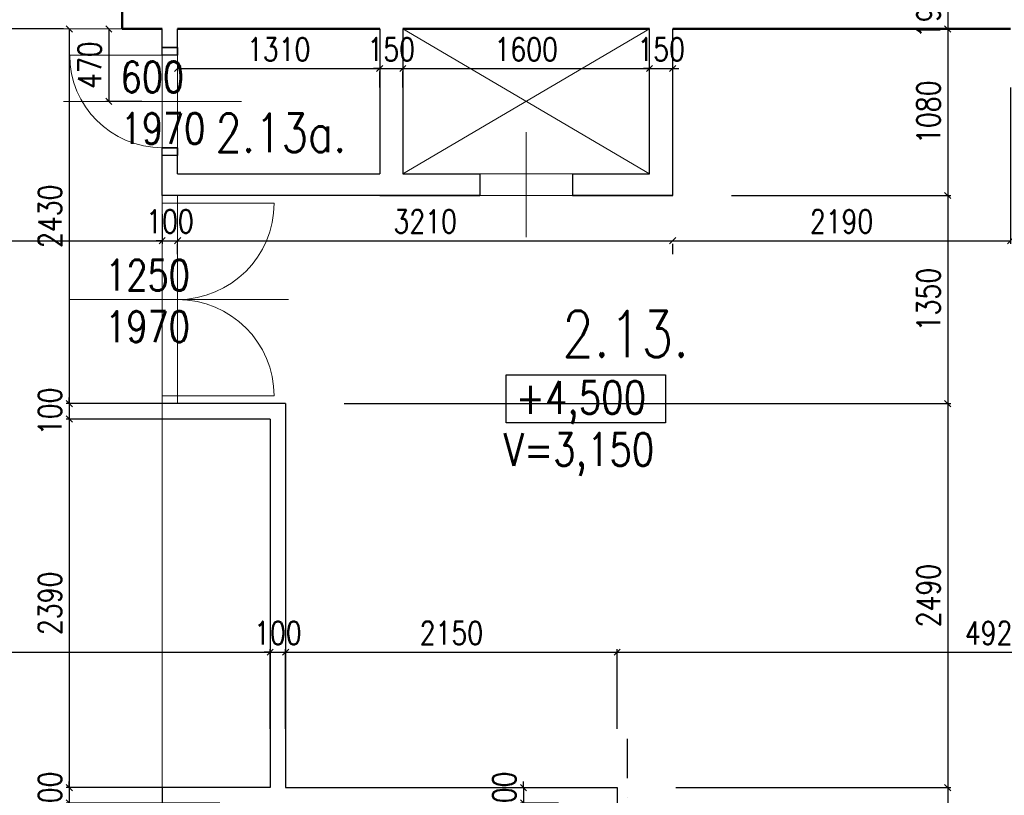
# Model space of a CAD drawing. Header units: millimetres. Extents: x -238874 to 551972, y -298952 to 658415.
# Tile 250 of 256: x 18314 to 24698, y 199651 to 204681. Entities that reach past the tile are written whole.
import ezdxf

# ---------------------------------------------------------------- set-up
doc = ezdxf.new("R2010")
doc.units = ezdxf.units.MM
doc.header["$LTSCALE"] = 20
doc.linetypes.add('ČERCHOVANÁ', pattern=[25.4, 12.7, -6.35, 0, -6.35])
for name, color, linetype in [('CZ', 255, 'Continuous'), ('KOTY', 8, 'Continuous'), ('OSYSTAVBA', 101, 'ČERCHOVANÁ'), ('ZDP', 50, 'Continuous')]:
    doc.layers.add(name, color=color, linetype=linetype)
doc.layers.add('NOSNÉ', color=8, linetype='Continuous', lineweight=50)
doc.layers.add('PRUCHODY', color=7, linetype='Continuous', lineweight=18)
doc.styles.add('SIMPLEX', font='SIMPLEX.shx', dxfattribs={"width": 0.8, "bigfont": 'CAD13.shx'})
doc.styles.get("Standard").update_dxf_attribs({"font": 'simplex.shx', "width": 0.8})
doc.dimstyles.new('CKA', dxfattribs={"dimtxt": 200, "dimasz": 40, "dimexe": 20, "dimexo": 0.2, "dimgap": 50, "dimtad": 1, "dimdec": 0, "dimrnd": 1, "dimzin": 0, "dimdsep": 46, "dimtxsty": 'Standard', "dimblk1": 'OBLIQUE', "dimblk2": 'OBLIQUE', "dimsah": 1, "dimcen": 0.09, "dimclrd": 253, "dimclre": 253, "dimclrt": 253, "dimadec": 0, "dimazin": 0, "dimtfac": 1, "dimtdec": 0, "dimtix": 1, "dimtmove": 2, "dimatfit": 3, "dimfxl": 1, "dimtolj": 1, "dimtzin": 0, "dimarcsym": 0})

# ---------------------------------------------------------------- blocks, each defined once
blk = doc.blocks.new('_OBLIQUE')
at = {"color": 0, "linetype": 'ByBlock'}
blk.add_line((-0.5, -0.5), (0.5, 0.5), dxfattribs=at)
blk = doc.blocks.new('*D1526')
at = {"layer": 'DEFPOINTS', "color": 0, "transparency": 16777216}
for p in [(27108, 200578.8), (27108, 200160.9), (22188, 199700.9)]:
    blk.add_point(p, dxfattribs=at)
at = {"layer": 'KOTY', "lineweight": -2, "transparency": 16777216}
for p, q in [((22188, 200578.8), (27108, 200578.8)), ((27108, 200541.6), (27108, 200598.8))]:
    blk.add_line(p, q, dxfattribs=at)
at = {"layer": 'KOTY', "lineweight": -2, "transparency": 16777216, "xscale": 40, "yscale": 40, "zscale": 40, "rotation": 180}
blk.add_blockref('_OBLIQUE', (22188, 200578.8), dxfattribs=at)
at = {"layer": 'KOTY', "lineweight": -2, "transparency": 16777216, "xscale": 40, "yscale": 40, "zscale": 40}
blk.add_blockref('_OBLIQUE', (27108, 200578.8), dxfattribs=at)
at = {"layer": 'KOTY', "transparency": 16777216, "insert": (24648, 200703.8), "char_height": 150, "attachment_point": 5, "style": 'SIMPLEX'}
blk.add_mtext('\\A1;4920', dxfattribs=at)
blk = doc.blocks.new('*D1533')
at = {"layer": 'DEFPOINTS', "color": 0, "transparency": 16777216}
for p in [(20038, 202190.9), (22188, 199700.9), (24331.6, 199700.9)]:
    blk.add_point(p, dxfattribs=at)
at = {"layer": 'KOTY', "lineweight": -2, "transparency": 16777216}
for p, q in [((24331.6, 202190.9), (24331.6, 199700.9)), ((22568.7, 199700.9), (24351.6, 199700.9))]:
    blk.add_line(p, q, dxfattribs=at)
at = {"layer": 'KOTY', "lineweight": -2, "transparency": 16777216, "xscale": 40, "yscale": 40, "zscale": 40}
for p, rotation in [((24331.6, 202190.9), 90), ((24331.6, 199700.9), 270)]:
    blk.add_blockref('_OBLIQUE', p, dxfattribs=dict(at, rotation=rotation))
at = {"layer": 'KOTY', "transparency": 16777216, "insert": (24206.6, 200945.9), "char_height": 150, "attachment_point": 5, "rotation": 90, "style": 'SIMPLEX'}
blk.add_mtext('\\A1;2490', dxfattribs=at)
blk = doc.blocks.new('*D1534')
at = {"layer": 'DEFPOINTS', "color": 0, "transparency": 16777216}
for p in [(22188, 199700.9), (22188, 197160.9), (24331.6, 197160.9)]:
    blk.add_point(p, dxfattribs=at)
at = {"layer": 'KOTY', "lineweight": -2, "transparency": 16777216}
for p, q in [((24331.6, 199700.9), (24331.6, 197160.9)), ((22568.7, 197160.9), (24351.6, 197160.9))]:
    blk.add_line(p, q, dxfattribs=at)
at = {"layer": 'KOTY', "lineweight": -2, "transparency": 16777216, "xscale": 40, "yscale": 40, "zscale": 40}
for p, rotation in [((24331.6, 199700.9), 90), ((24331.6, 197160.9), 270)]:
    blk.add_blockref('_OBLIQUE', p, dxfattribs=dict(at, rotation=rotation))
at = {"layer": 'KOTY', "transparency": 16777216, "insert": (24206.6, 198430.9), "char_height": 150, "attachment_point": 5, "rotation": 90, "style": 'SIMPLEX'}
blk.add_mtext('\\A1;2540', dxfattribs=at)
blk = doc.blocks.new('*D1536')
at = {"layer": 'DEFPOINTS', "color": 0, "transparency": 16777216}
for p in [(22548, 203540.9), (20038, 202190.9), (24331.6, 202190.9)]:
    blk.add_point(p, dxfattribs=at)
at = {"layer": 'KOTY', "lineweight": -2, "transparency": 16777216}
for p, q in [((24331.6, 203540.9), (24331.6, 202190.9)), ((20418.7, 202190.9), (24351.6, 202190.9))]:
    blk.add_line(p, q, dxfattribs=at)
at = {"layer": 'KOTY', "lineweight": -2, "transparency": 16777216, "xscale": 40, "yscale": 40, "zscale": 40}
for p, rotation in [((24331.6, 203540.9), 90), ((24331.6, 202190.9), 270)]:
    blk.add_blockref('_OBLIQUE', p, dxfattribs=dict(at, rotation=rotation))
at = {"layer": 'KOTY', "transparency": 16777216, "insert": (24206.6, 202865.9), "char_height": 150, "attachment_point": 5, "rotation": 90, "style": 'SIMPLEX'}
blk.add_mtext('\\A1;1350', dxfattribs=at)
blk = doc.blocks.new('*D1537')
at = {"layer": 'DEFPOINTS', "color": 0, "transparency": 16777216}
for p in [(24738, 204620.9), (22548, 203540.9), (24738, 203247.5)]:
    blk.add_point(p, dxfattribs=at)
at = {"layer": 'KOTY', "lineweight": -2, "transparency": 16777216}
for p, q in [((24738, 204240.1), (24738, 203227.5)), ((22548, 203247.5), (24738, 203247.5))]:
    blk.add_line(p, q, dxfattribs=at)
at = {"layer": 'KOTY', "lineweight": -2, "transparency": 16777216, "xscale": 40, "yscale": 40, "zscale": 40, "rotation": 180}
blk.add_blockref('_OBLIQUE', (22548, 203247.5), dxfattribs=at)
at = {"layer": 'KOTY', "lineweight": -2, "transparency": 16777216, "xscale": 40, "yscale": 40, "zscale": 40}
blk.add_blockref('_OBLIQUE', (24738, 203247.5), dxfattribs=at)
at = {"layer": 'KOTY', "transparency": 16777216, "insert": (23643, 203372.5), "char_height": 150, "attachment_point": 5, "style": 'SIMPLEX'}
blk.add_mtext('\\A1;2190', dxfattribs=at)
blk = doc.blocks.new('*D1538')
at = {"layer": 'DEFPOINTS', "color": 0, "transparency": 16777216}
for p in [(24738, 204620.9), (22548, 203540.9), (24331.6, 203540.9)]:
    blk.add_point(p, dxfattribs=at)
at = {"layer": 'KOTY', "lineweight": -2, "transparency": 16777216}
for p, q in [((24331.6, 204620.9), (24331.6, 203540.9)), ((22928.7, 203540.9), (24351.6, 203540.9))]:
    blk.add_line(p, q, dxfattribs=at)
at = {"layer": 'KOTY', "lineweight": -2, "transparency": 16777216, "xscale": 40, "yscale": 40, "zscale": 40}
for p, rotation in [((24331.6, 204620.9), 90), ((24331.6, 203540.9), 270)]:
    blk.add_blockref('_OBLIQUE', p, dxfattribs=dict(at, rotation=rotation))
at = {"layer": 'KOTY', "transparency": 16777216, "insert": (24206.6, 204080.9), "char_height": 150, "attachment_point": 5, "rotation": 90, "style": 'SIMPLEX'}
blk.add_mtext('\\A1;1080', dxfattribs=at)
blk = doc.blocks.new('*D1591')
at = {"layer": 'DEFPOINTS', "color": 0, "transparency": 16777216}
for p in [(19732, 204620.9), (18635.3, 202190.9), (19992, 202190.9)]:
    blk.add_point(p, dxfattribs=at)
at = {"layer": 'KOTY', "lineweight": -2, "transparency": 16777216}
for p, q in [((18635.3, 204620.9), (18635.3, 202190.9)), ((19611.2, 202190.9), (18615.3, 202190.9))]:
    blk.add_line(p, q, dxfattribs=at)
at = {"layer": 'KOTY', "lineweight": -2, "transparency": 16777216, "xscale": 40, "yscale": 40, "zscale": 40}
for p, rotation in [((18635.3, 204620.9), 90), ((18635.3, 202190.9), 270)]:
    blk.add_blockref('_OBLIQUE', p, dxfattribs=dict(at, rotation=rotation))
at = {"layer": 'KOTY', "transparency": 16777216, "insert": (18510.3, 203405.9), "char_height": 150, "attachment_point": 5, "rotation": 90, "style": 'SIMPLEX'}
blk.add_mtext('\\A1;2430', dxfattribs=at)
blk = doc.blocks.new('*D1593')
at = {"layer": 'DEFPOINTS', "color": 0, "transparency": 16777216}
for p in [(17398, 201190.9), (19938, 200578.8), (19938, 199700.9)]:
    blk.add_point(p, dxfattribs=at)
at = {"layer": 'KOTY', "lineweight": -2, "transparency": 16777216}
for p, q in [((17398, 200578.8), (19938, 200578.8)), ((19938, 200081.6), (19938, 200598.8))]:
    blk.add_line(p, q, dxfattribs=at)
at = {"layer": 'KOTY', "lineweight": -2, "transparency": 16777216, "xscale": 40, "yscale": 40, "zscale": 40, "rotation": 180}
blk.add_blockref('_OBLIQUE', (17398, 200578.8), dxfattribs=at)
at = {"layer": 'KOTY', "lineweight": -2, "transparency": 16777216, "xscale": 40, "yscale": 40, "zscale": 40}
blk.add_blockref('_OBLIQUE', (19938, 200578.8), dxfattribs=at)
at = {"layer": 'KOTY', "transparency": 16777216, "insert": (17959.2, 200728.4), "char_height": 150, "attachment_point": 5, "style": 'SIMPLEX'}
blk.add_mtext('\\A1;2540', dxfattribs=at)
blk = doc.blocks.new('*D1594')
at = {"layer": 'DEFPOINTS', "color": 0, "transparency": 16777216}
for p in [(19992, 202090.9), (18635.3, 199700.9), (19992, 199700.9)]:
    blk.add_point(p, dxfattribs=at)
at = {"layer": 'KOTY', "lineweight": -2, "transparency": 16777216}
for p, q in [((18635.3, 202090.9), (18635.3, 199700.9)), ((19611.2, 199700.9), (18615.3, 199700.9))]:
    blk.add_line(p, q, dxfattribs=at)
at = {"layer": 'KOTY', "lineweight": -2, "transparency": 16777216, "xscale": 40, "yscale": 40, "zscale": 40}
for p, rotation in [((18635.3, 202090.9), 90), ((18635.3, 199700.9), 270)]:
    blk.add_blockref('_OBLIQUE', p, dxfattribs=dict(at, rotation=rotation))
at = {"layer": 'KOTY', "transparency": 16777216, "insert": (18510.3, 200895.9), "char_height": 150, "attachment_point": 5, "rotation": 90, "style": 'SIMPLEX'}
blk.add_mtext('\\A1;2390', dxfattribs=at)
blk = doc.blocks.new('*D1595')
at = {"layer": 'DEFPOINTS', "color": 0, "transparency": 16777216}
for p in [(19992, 199700.9), (18635.3, 199600.9), (19992, 199600.9)]:
    blk.add_point(p, dxfattribs=at)
at = {"layer": 'KOTY', "lineweight": -2, "transparency": 16777216}
for p, q in [((18635.3, 199700.9), (18635.3, 199740.9)), ((18635.3, 199700.9), (18635.3, 199600.9)), ((19611.2, 199600.9), (18615.3, 199600.9)), ((18635.3, 199600.9), (18635.3, 199560.9))]:
    blk.add_line(p, q, dxfattribs=at)
at = {"layer": 'KOTY', "lineweight": -2, "transparency": 16777216, "xscale": 40, "yscale": 40, "zscale": 40}
for p, rotation in [((18635.3, 199700.9), 270), ((18635.3, 199600.9), 90)]:
    blk.add_blockref('_OBLIQUE', p, dxfattribs=dict(at, rotation=rotation))
at = {"layer": 'KOTY', "transparency": 16777216, "insert": (18510.3, 199650.9), "char_height": 150, "attachment_point": 5, "rotation": 90, "style": 'SIMPLEX'}
blk.add_mtext('\\A1;100', dxfattribs=at)
blk = doc.blocks.new('*D1596')
at = {"layer": 'DEFPOINTS', "color": 0, "transparency": 16777216}
for p in [(19992, 202190.9), (18635.3, 202090.9), (19992, 202090.9)]:
    blk.add_point(p, dxfattribs=at)
at = {"layer": 'KOTY', "lineweight": -2, "transparency": 16777216}
for p, q in [((18635.3, 202190.9), (18635.3, 202230.9)), ((18635.3, 202190.9), (18635.3, 202090.9)), ((19611.2, 202090.9), (18615.3, 202090.9)), ((18635.3, 202090.9), (18635.3, 202050.9))]:
    blk.add_line(p, q, dxfattribs=at)
at = {"layer": 'KOTY', "lineweight": -2, "transparency": 16777216, "xscale": 40, "yscale": 40, "zscale": 40}
for p, rotation in [((18635.3, 202190.9), 270), ((18635.3, 202090.9), 90)]:
    blk.add_blockref('_OBLIQUE', p, dxfattribs=dict(at, rotation=rotation))
at = {"layer": 'KOTY', "transparency": 16777216, "insert": (18510.3, 202140.9), "char_height": 150, "attachment_point": 5, "rotation": 90, "style": 'SIMPLEX'}
blk.add_mtext('\\A1;100', dxfattribs=at)
blk = doc.blocks.new('*D1601')
at = {"layer": 'DEFPOINTS', "color": 0, "transparency": 16777216}
for p in [(20038, 200578.8), (19938, 199700.9), (20038, 199700.9)]:
    blk.add_point(p, dxfattribs=at)
at = {"layer": 'KOTY', "lineweight": -2, "transparency": 16777216}
for p, q in [((19938, 200578.8), (19898, 200578.8)), ((19938, 200578.8), (20038, 200578.8)), ((20038, 200081.6), (20038, 200598.8)), ((20038, 200578.8), (20078, 200578.8))]:
    blk.add_line(p, q, dxfattribs=at)
at = {"layer": 'KOTY', "lineweight": -2, "transparency": 16777216, "xscale": 40, "yscale": 40, "zscale": 40}
blk.add_blockref('_OBLIQUE', (19938, 200578.8), dxfattribs=at)
at = {"layer": 'KOTY', "lineweight": -2, "transparency": 16777216, "xscale": 40, "yscale": 40, "zscale": 40, "rotation": 180}
blk.add_blockref('_OBLIQUE', (20038, 200578.8), dxfattribs=at)
at = {"layer": 'KOTY', "transparency": 16777216, "insert": (19988, 200703.8), "char_height": 150, "attachment_point": 5, "style": 'SIMPLEX'}
blk.add_mtext('\\A1;100', dxfattribs=at)
blk = doc.blocks.new('*D1602')
at = {"layer": 'DEFPOINTS', "color": 0, "transparency": 16777216}
for p in [(22188, 200578.8), (20038, 199700.9), (22188, 199700.9)]:
    blk.add_point(p, dxfattribs=at)
at = {"layer": 'KOTY', "lineweight": -2, "transparency": 16777216}
for p, q in [((20038, 200578.8), (22188, 200578.8)), ((22188, 200081.6), (22188, 200598.8))]:
    blk.add_line(p, q, dxfattribs=at)
at = {"layer": 'KOTY', "lineweight": -2, "transparency": 16777216, "xscale": 40, "yscale": 40, "zscale": 40, "rotation": 180}
blk.add_blockref('_OBLIQUE', (20038, 200578.8), dxfattribs=at)
at = {"layer": 'KOTY', "lineweight": -2, "transparency": 16777216, "xscale": 40, "yscale": 40, "zscale": 40}
blk.add_blockref('_OBLIQUE', (22188, 200578.8), dxfattribs=at)
at = {"layer": 'KOTY', "transparency": 16777216, "insert": (21113, 200703.8), "char_height": 150, "attachment_point": 5, "style": 'SIMPLEX'}
blk.add_mtext('\\A1;2150', dxfattribs=at)
blk = doc.blocks.new('*D1604')
at = {"layer": 'DEFPOINTS', "color": 0, "transparency": 16777216}
for p in [(22188, 199700.9), (21580.7, 199600.9), (22188, 199600.9)]:
    blk.add_point(p, dxfattribs=at)
at = {"layer": 'KOTY', "lineweight": -2, "transparency": 16777216}
for p, q in [((21580.7, 199700.9), (21580.7, 199740.9)), ((21580.7, 199700.9), (21580.7, 199600.9)), ((21807.2, 199600.9), (21560.7, 199600.9)), ((21580.7, 199600.9), (21580.7, 199560.9))]:
    blk.add_line(p, q, dxfattribs=at)
at = {"layer": 'KOTY', "lineweight": -2, "transparency": 16777216, "xscale": 40, "yscale": 40, "zscale": 40}
for p, rotation in [((21580.7, 199700.9), 270), ((21580.7, 199600.9), 90)]:
    blk.add_blockref('_OBLIQUE', p, dxfattribs=dict(at, rotation=rotation))
at = {"layer": 'KOTY', "transparency": 16777216, "insert": (21455.7, 199650.9), "char_height": 150, "attachment_point": 5, "rotation": 90, "style": 'SIMPLEX'}
blk.add_mtext('\\A1;100', dxfattribs=at)
blk = doc.blocks.new('*D1607')
at = {"layer": 'DEFPOINTS', "color": 0, "transparency": 16777216}
for p in [(17398, 203800.9), (19238, 203800.9), (19238, 203247.5)]:
    blk.add_point(p, dxfattribs=at)
at = {"layer": 'KOTY', "lineweight": -2, "transparency": 16777216}
for p, q in [((19238, 203420.1), (19238, 203227.5)), ((17398, 203247.5), (19238, 203247.5))]:
    blk.add_line(p, q, dxfattribs=at)
at = {"layer": 'KOTY', "lineweight": -2, "transparency": 16777216, "xscale": 40, "yscale": 40, "zscale": 40, "rotation": 180}
blk.add_blockref('_OBLIQUE', (17398, 203247.5), dxfattribs=at)
at = {"layer": 'KOTY', "lineweight": -2, "transparency": 16777216, "xscale": 40, "yscale": 40, "zscale": 40}
blk.add_blockref('_OBLIQUE', (19238, 203247.5), dxfattribs=at)
at = {"layer": 'KOTY', "transparency": 16777216, "insert": (17894.7, 203383.9), "char_height": 150, "attachment_point": 5, "style": 'SIMPLEX'}
blk.add_mtext('\\A1;1840', dxfattribs=at)
blk = doc.blocks.new('*D1608')
at = {"layer": 'DEFPOINTS', "color": 0, "transparency": 16777216}
for p in [(18978, 204810.9), (17881.3, 204620.9), (18978, 204620.9)]:
    blk.add_point(p, dxfattribs=at)
at = {"layer": 'KOTY', "lineweight": -2, "transparency": 16777216}
for p, q in [((17881.3, 204810.9), (17881.3, 204850.9)), ((17881.3, 204810.9), (17881.3, 204620.9)), ((18597.2, 204620.9), (17861.3, 204620.9)), ((17881.3, 204620.9), (17881.3, 204580.9))]:
    blk.add_line(p, q, dxfattribs=at)
at = {"layer": 'KOTY', "lineweight": -2, "transparency": 16777216, "xscale": 40, "yscale": 40, "zscale": 40}
for p, rotation in [((17881.3, 204810.9), 270), ((17881.3, 204620.9), 90)]:
    blk.add_blockref('_OBLIQUE', p, dxfattribs=dict(at, rotation=rotation))
at = {"layer": 'KOTY', "transparency": 16777216, "insert": (17756.3, 204715.9), "char_height": 150, "attachment_point": 5, "rotation": 90, "style": 'SIMPLEX'}
blk.add_mtext('\\A1;190', dxfattribs=at)
blk = doc.blocks.new('*D1609')
at = {"layer": 'DEFPOINTS', "color": 0, "transparency": 16777216}
for p in [(19486.2, 204620.9), (18892, 204150.9), (19486.2, 204150.9)]:
    blk.add_point(p, dxfattribs=at)
at = {"layer": 'KOTY', "lineweight": -2, "transparency": 16777216}
for p, q in [((18892, 204620.9), (18892, 204150.9)), ((19105.4, 204150.9), (18872, 204150.9))]:
    blk.add_line(p, q, dxfattribs=at)
at = {"layer": 'KOTY', "lineweight": -2, "transparency": 16777216, "xscale": 40, "yscale": 40, "zscale": 40}
for p, rotation in [((18892, 204620.9), 90), ((18892, 204150.9), 270)]:
    blk.add_blockref('_OBLIQUE', p, dxfattribs=dict(at, rotation=rotation))
at = {"layer": 'KOTY', "transparency": 16777216, "insert": (18767, 204385.9), "char_height": 150, "attachment_point": 5, "rotation": 90, "style": 'SIMPLEX'}
blk.add_mtext('\\A1;470', dxfattribs=at)
blk = doc.blocks.new('*D1617')
at = {"layer": 'DEFPOINTS', "color": 0, "transparency": 16777216}
for p in [(19338, 203540.9), (22548, 203540.9), (22548, 203247.5)]:
    blk.add_point(p, dxfattribs=at)
at = {"layer": 'KOTY', "lineweight": -2, "transparency": 16777216}
for p, q in [((19338, 203247.5), (22548, 203247.5)), ((22548, 203160.1), (22548, 203227.5))]:
    blk.add_line(p, q, dxfattribs=at)
at = {"layer": 'KOTY', "lineweight": -2, "transparency": 16777216, "xscale": 40, "yscale": 40, "zscale": 40, "rotation": 180}
blk.add_blockref('_OBLIQUE', (19338, 203247.5), dxfattribs=at)
at = {"layer": 'KOTY', "lineweight": -2, "transparency": 16777216, "xscale": 40, "yscale": 40, "zscale": 40}
blk.add_blockref('_OBLIQUE', (22548, 203247.5), dxfattribs=at)
at = {"layer": 'KOTY', "transparency": 16777216, "insert": (20943, 203372.5), "char_height": 150, "attachment_point": 5, "style": 'SIMPLEX'}
blk.add_mtext('\\A1;3210', dxfattribs=at)
blk = doc.blocks.new('*D1618')
at = {"layer": 'DEFPOINTS', "color": 0, "transparency": 16777216}
for p in [(19338, 204620.9), (20648, 204620.9), (20648, 204363.8)]:
    blk.add_point(p, dxfattribs=at)
at = {"layer": 'KOTY', "lineweight": -2, "transparency": 16777216}
for p, q in [((19338, 204363.8), (20648, 204363.8)), ((20648, 204240.1), (20648, 204343.8))]:
    blk.add_line(p, q, dxfattribs=at)
at = {"layer": 'KOTY', "lineweight": -2, "transparency": 16777216, "xscale": 40, "yscale": 40, "zscale": 40, "rotation": 180}
blk.add_blockref('_OBLIQUE', (19338, 204363.8), dxfattribs=at)
at = {"layer": 'KOTY', "lineweight": -2, "transparency": 16777216, "xscale": 40, "yscale": 40, "zscale": 40}
blk.add_blockref('_OBLIQUE', (20648, 204363.8), dxfattribs=at)
at = {"layer": 'KOTY', "transparency": 16777216, "insert": (19993, 204488.8), "char_height": 150, "attachment_point": 5, "style": 'SIMPLEX'}
blk.add_mtext('\\A1;1310', dxfattribs=at)
blk = doc.blocks.new('*D1619')
at = {"layer": 'DEFPOINTS', "color": 0, "transparency": 16777216}
for p in [(19238, 203800.9), (19338, 203540.9), (19338, 203247.5)]:
    blk.add_point(p, dxfattribs=at)
at = {"layer": 'KOTY', "lineweight": -2, "transparency": 16777216}
for p, q in [((19238, 203247.5), (19198, 203247.5)), ((19238, 203247.5), (19338, 203247.5)), ((19338, 203247.5), (19378, 203247.5)), ((19338, 203160.1), (19338, 203227.5))]:
    blk.add_line(p, q, dxfattribs=at)
at = {"layer": 'KOTY', "lineweight": -2, "transparency": 16777216, "xscale": 40, "yscale": 40, "zscale": 40}
blk.add_blockref('_OBLIQUE', (19238, 203247.5), dxfattribs=at)
at = {"layer": 'KOTY', "lineweight": -2, "transparency": 16777216, "xscale": 40, "yscale": 40, "zscale": 40, "rotation": 180}
blk.add_blockref('_OBLIQUE', (19338, 203247.5), dxfattribs=at)
at = {"layer": 'KOTY', "transparency": 16777216, "insert": (19288, 203372.5), "char_height": 150, "attachment_point": 5, "style": 'SIMPLEX'}
blk.add_mtext('\\A1;100', dxfattribs=at)
blk = doc.blocks.new('*D1620')
at = {"layer": 'DEFPOINTS', "color": 0, "transparency": 16777216}
for p in [(20648, 204620.9), (20798, 204620.9), (20798, 204363.8)]:
    blk.add_point(p, dxfattribs=at)
at = {"layer": 'KOTY', "lineweight": -2, "transparency": 16777216}
for p, q in [((20648, 204363.8), (20608, 204363.8)), ((20648, 204363.8), (20798, 204363.8)), ((20798, 204363.8), (20838, 204363.8)), ((20798, 204240.1), (20798, 204343.8))]:
    blk.add_line(p, q, dxfattribs=at)
at = {"layer": 'KOTY', "lineweight": -2, "transparency": 16777216, "xscale": 40, "yscale": 40, "zscale": 40}
blk.add_blockref('_OBLIQUE', (20648, 204363.8), dxfattribs=at)
at = {"layer": 'KOTY', "lineweight": -2, "transparency": 16777216, "xscale": 40, "yscale": 40, "zscale": 40, "rotation": 180}
blk.add_blockref('_OBLIQUE', (20798, 204363.8), dxfattribs=at)
at = {"layer": 'KOTY', "transparency": 16777216, "insert": (20723, 204488.8), "char_height": 150, "attachment_point": 5, "style": 'SIMPLEX'}
blk.add_mtext('\\A1;150', dxfattribs=at)
blk = doc.blocks.new('*D1621')
at = {"layer": 'DEFPOINTS', "color": 0, "transparency": 16777216}
for p in [(20798, 204620.9), (22398, 204620.9), (22398, 204363.8)]:
    blk.add_point(p, dxfattribs=at)
at = {"layer": 'KOTY', "lineweight": -2, "transparency": 16777216}
for p, q in [((20798, 204363.8), (22398, 204363.8)), ((22398, 204240.1), (22398, 204343.8))]:
    blk.add_line(p, q, dxfattribs=at)
at = {"layer": 'KOTY', "lineweight": -2, "transparency": 16777216, "xscale": 40, "yscale": 40, "zscale": 40, "rotation": 180}
blk.add_blockref('_OBLIQUE', (20798, 204363.8), dxfattribs=at)
at = {"layer": 'KOTY', "lineweight": -2, "transparency": 16777216, "xscale": 40, "yscale": 40, "zscale": 40}
blk.add_blockref('_OBLIQUE', (22398, 204363.8), dxfattribs=at)
at = {"layer": 'KOTY', "transparency": 16777216, "insert": (21598, 204488.8), "char_height": 150, "attachment_point": 5, "style": 'SIMPLEX'}
blk.add_mtext('\\A1;1600', dxfattribs=at)
blk = doc.blocks.new('*D1622')
at = {"layer": 'DEFPOINTS', "color": 0, "transparency": 16777216}
for p in [(22398, 204620.9), (22548, 204620.9), (22548, 204363.8)]:
    blk.add_point(p, dxfattribs=at)
at = {"layer": 'KOTY', "lineweight": -2, "transparency": 16777216}
for p, q in [((22398, 204363.8), (22358, 204363.8)), ((22398, 204363.8), (22548, 204363.8)), ((22548, 204363.8), (22588, 204363.8)), ((22548, 204240.1), (22548, 204343.8))]:
    blk.add_line(p, q, dxfattribs=at)
at = {"layer": 'KOTY', "lineweight": -2, "transparency": 16777216, "xscale": 40, "yscale": 40, "zscale": 40}
blk.add_blockref('_OBLIQUE', (22398, 204363.8), dxfattribs=at)
at = {"layer": 'KOTY', "lineweight": -2, "transparency": 16777216, "xscale": 40, "yscale": 40, "zscale": 40, "rotation": 180}
blk.add_blockref('_OBLIQUE', (22548, 204363.8), dxfattribs=at)
at = {"layer": 'KOTY', "transparency": 16777216, "insert": (22473, 204488.8), "char_height": 150, "attachment_point": 5, "style": 'SIMPLEX'}
blk.add_mtext('\\A1;150', dxfattribs=at)
blk = doc.blocks.new('*D1931')
at = {"layer": 'DEFPOINTS', "color": 0, "transparency": 16777216}
for p in [(24538, 204810.9), (24331.6, 204620.9), (24738, 204620.9)]:
    blk.add_point(p, dxfattribs=at)
at = {"layer": 'KOTY', "lineweight": -2, "transparency": 16777216}
for p, q in [((24331.6, 204810.9), (24331.6, 204850.9)), ((24331.6, 204810.9), (24331.6, 204620.9)), ((24357.2, 204620.9), (24311.6, 204620.9)), ((24331.6, 204620.9), (24331.6, 204580.9))]:
    blk.add_line(p, q, dxfattribs=at)
at = {"layer": 'KOTY', "lineweight": -2, "transparency": 16777216, "xscale": 40, "yscale": 40, "zscale": 40}
for p, rotation in [((24331.6, 204810.9), 270), ((24331.6, 204620.9), 90)]:
    blk.add_blockref('_OBLIQUE', p, dxfattribs=dict(at, rotation=rotation))
at = {"layer": 'KOTY', "transparency": 16777216, "insert": (24206.6, 204715.9), "char_height": 150, "attachment_point": 5, "rotation": 90, "style": 'SIMPLEX'}
blk.add_mtext('\\A1;190', dxfattribs=at)

msp = doc.modelspace()

# ---------------------------------------------------------------- linework, layer by layer
at = {"layer": 'CZ', "color": 7}
msp.add_lwpolyline([(21467.82, 202378.696), (22501.304, 202378.696), (22501.304, 202066.226), (21467.82, 202066.226)], close=True, dxfattribs=at)
at = {"layer": 'NOSNÉ'}
for p, q in [((18977.962, 204620.863), (18977.962, 204810.863)), ((19237.962, 204622.641), (18977.962, 204622.641)), ((20647.962, 204620.863), (19337.962, 204620.863)), ((22397.962, 204620.863), (20797.962, 204620.863)), ((24737.962, 204620.863), (22547.962, 204620.863))]:
    msp.add_line(p, q, dxfattribs=at)
at = {"layer": 'OSYSTAVBA', "linetype": 'ČERCHOVANÁ'}
msp.add_line((22252.962, 200016.269), (22252.962, 178910.863), dxfattribs=at)
at = {"layer": 'PRUCHODY'}
for p, q in [((18977.962, 204620.863), (17832.385, 204620.863)), ((20647.962, 203680.863), (20647.962, 204620.863)), ((20797.962, 204620.863), (22397.962, 204620.863)), ((20797.962, 203680.863), (22397.962, 204620.863)), ((20797.962, 204620.863), (22397.962, 203680.863)), ((24197.962, 204620.863), (23297.962, 204620.863)), ((19337.962, 204450.863), (18637.962, 204450.863)), ((19237.962, 204450.863), (19237.962, 203850.863)), ((19337.962, 203850.863), (19337.962, 204450.863)), ((19752.86, 204150.863), (18598.131, 204150.863)), ((21597.962, 203952.507), (21597.962, 203270.842)), ((21297.962, 203680.863), (21897.962, 203680.863)), ((19237.962, 202190.863), (19237.962, 203540.863)), ((19963.02, 203490.863), (19237.962, 203490.863)), ((19337.962, 202190.863), (19337.962, 203540.863)), ((21897.962, 203540.863), (21297.962, 203540.863)), ((18635.57, 202865.863), (20057.423, 202865.863)), ((19963.02, 202240.863), (19237.962, 202240.863)), ((19237.962, 199700.863), (19237.962, 202190.863))]:
    msp.add_line(p, q, dxfattribs=at)
for centre, radius, start, end in [((19237.962, 204450.863), 600, 180, 270), ((19337.962, 203490.863), 625.058, 270, 0), ((19337.962, 202240.863), 625.058, 0, 90)]:
    msp.add_arc(centre, radius, start, end, dxfattribs=at)
at = {"layer": 'ZDP'}
for p, q in [((19237.962, 204450.863), (19237.962, 204620.863)), ((19337.962, 204450.863), (19337.962, 204620.863)), ((20647.962, 204620.863), (20647.962, 203680.863)), ((20797.962, 204620.863), (20797.962, 203680.863)), ((22397.962, 203680.863), (22397.962, 204620.863)), ((22547.962, 203680.863), (22547.962, 204620.863)), ((19337.962, 204500.863), (19237.962, 204500.863)), ((22547.962, 203540.863), (22547.962, 204320.863)), ((19237.962, 203540.863), (19237.962, 203850.863)), ((19337.962, 203850.863), (19237.962, 203850.863)), ((19337.962, 203800.863), (19237.962, 203800.863)), ((19337.962, 203680.863), (19337.962, 203850.863)), ((19337.962, 203680.863), (20647.962, 203680.863)), ((20797.962, 203680.863), (21297.962, 203680.863)), ((21297.962, 203680.863), (21297.962, 203540.863)), ((21897.962, 203680.863), (21897.962, 203540.863)), ((21897.962, 203680.863), (22397.962, 203680.863)), ((21297.962, 203540.863), (19237.962, 203540.863)), ((20647.962, 203540.863), (21297.962, 203540.863)), ((20647.962, 203540.863), (21297.962, 203540.863)), ((22547.962, 203540.863), (21897.962, 203540.863)), ((21897.962, 203540.863), (22547.962, 203540.863)), ((21897.962, 203540.863), (22547.962, 203540.863)), ((20037.962, 202190.863), (19237.962, 202190.863)), ((20037.962, 202190.863), (20037.962, 199700.863)), ((19937.962, 202090.863), (19237.962, 202090.863)), ((19937.962, 202090.863), (19937.962, 199700.863)), ((19237.962, 199700.863), (19237.962, 197160.863)), ((19937.962, 199700.863), (19237.962, 199700.863)), ((20037.962, 199700.863), (22187.962, 199700.863)), ((22187.962, 199700.863), (22187.962, 197160.863))]:
    msp.add_line(p, q, dxfattribs=at)
for points in [[(19237.962, 204500.863), (19337.962, 204500.863), (19337.962, 204450.863), (19237.962, 204450.863)], [(19237.962, 203850.863), (19337.962, 203850.863), (19337.962, 203800.863), (19237.962, 203800.863)]]:
    msp.add_lwpolyline(points, close=True, dxfattribs=at)

# ---------------------------------------------------------------- texts
at = {"layer": 'CZ', "color": 7, "attachment_point": 1}
for s, insert, char_height, width in [('600\\P1970', (18968.574, 204408.911), 200, 921.6), ('2.13a.', (19583.172, 204071.977), 250, 971.4), ('1250\\P1970', (18868.574, 203123.911), 200, 921.6), ('+4,500', (21530.709, 202337.493), 212.5, 1666.9), ('V=3,150', (21452.722, 202000.46), 212.5, 3214.5)]:
    msp.add_mtext(s, dxfattribs=dict(at, insert=insert, char_height=char_height, width=width))
at = {"layer": 'CZ', "color": 6, "linetype": 'Continuous', "lineweight": 30, "insert": (21831.151, 202792.326), "char_height": 300, "width": 1830.1, "attachment_point": 1}
msp.add_mtext('2.13.', dxfattribs=at)

# ---------------------------------------------------------------- dimensions: what is measured, and where the dimension line sits
at = {"layer": 'KOTY'}
for base, p1, p2, angle, text, picture, middle in [((17881.283, 204620.863), (18977.962, 204810.863), (18977.962, 204620.863), 270, '190', '*D1608', (17756.283, 204715.863)), ((24331.562, 204620.863), (24537.962, 204810.863), (24737.962, 204620.863), 270, '190', '*D1931', (24206.562, 204715.863)), ((18635.306, 202190.863), (19731.985, 204620.863), (19991.985, 202190.863), 270, '2430', '*D1591', (18510.306, 203405.863)), ((18892.017, 204150.863), (19486.219, 204620.863), (19486.219, 204150.863), 90, '470', '*D1609', (18767.017, 204385.863)), ((24331.562, 203540.863), (24737.962, 204620.863), (22547.962, 203540.863), 270, '1080', '*D1538', (24206.562, 204080.863)), ((20647.962, 204363.757), (19337.962, 204620.863), (20647.962, 204620.863), 180, '1310', '*D1618', (19992.962, 204488.757)), ((20797.962, 204363.757), (20647.962, 204620.863), (20797.962, 204620.863), 180, '150', '*D1620', (20722.962, 204488.757)), ((22397.962, 204363.757), (20797.962, 204620.863), (22397.962, 204620.863), 180, '1600', '*D1621', (21597.962, 204488.757)), ((22547.962, 204363.757), (22397.962, 204620.863), (22547.962, 204620.863), 180, '150', '*D1622', (22472.962, 204488.757)), ((24737.962, 203247.452), (22547.962, 203540.863), (24737.962, 204620.863), 180, '2190', '*D1537', (23642.962, 203372.452)), ((19337.962, 203247.452), (19237.962, 203800.863), (19337.962, 203540.863), 180, '100', '*D1619', (19287.962, 203372.452)), ((24331.562, 202190.863), (22547.962, 203540.863), (20037.962, 202190.863), 270, '1350', '*D1536', (24206.562, 202865.863)), ((22547.962, 203247.452), (19337.962, 203540.863), (22547.962, 203540.863), 180, '3210', '*D1617', (20942.962, 203372.452)), ((18635.306, 202090.863), (19991.985, 202190.863), (19991.985, 202090.863), 270, '100', '*D1596', (18510.306, 202140.863)), ((24331.562, 199700.863), (20037.962, 202190.863), (22187.962, 199700.863), 270, '2490', '*D1533', (24206.562, 200945.863)), ((18635.306, 199700.863), (19991.985, 202090.863), (19991.985, 199700.863), 270, '2390', '*D1594', (18510.306, 200895.863)), ((20037.962, 200578.774), (19937.962, 199700.863), (20037.962, 199700.863), 180, '100', '*D1601', (19987.962, 200703.774)), ((22187.962, 200578.774), (20037.962, 199700.863), (22187.962, 199700.863), 180, '2150', '*D1602', (21112.962, 200703.774)), ((27107.962, 200578.774), (22187.962, 199700.863), (27107.962, 200160.863), 180, '4920', '*D1526', (24647.962, 200703.774)), ((18635.306, 199600.863), (19991.985, 199700.863), (19991.985, 199600.863), 270, '100', '*D1595', (18510.306, 199650.863)), ((21580.674, 199600.863), (22187.962, 199700.863), (22187.962, 199600.863), 90, '100', '*D1604', (21455.674, 199650.863)), ((24331.562, 197160.863), (22187.962, 199700.863), (22187.962, 197160.863), 270, '2540', '*D1534', (24206.562, 198430.863))]:
    dim = msp.add_linear_dim(base=base, p1=p1, p2=p2, angle=angle, text=text, dimstyle='CKA', override={"dimtxt": 150, "dimexo": 380.774374, "dimtxsty": 'SIMPLEX', "dimse1": 1, "dimclrd": 256, "dimclre": 256, "dimclrt": 256}, dxfattribs=at)
    dim.commit()
    dim.dimension.update_dxf_attribs({"geometry": picture, "text_midpoint": middle})
for base, p1, p2, text, picture, middle in [((19237.962, 203247.452), (17397.962, 203800.863), (19237.962, 203800.863), '1840', '*D1607', (17894.698, 203383.887)), ((19937.962, 200578.774), (17397.962, 201190.863), (19937.962, 199700.863), '2540', '*D1593', (17959.208, 200728.372))]:
    dim = msp.add_linear_dim(base=base, p1=p1, p2=p2, angle=180, text=text, dimstyle='CKA', override={"dimtxt": 150, "dimexo": 380.774374, "dimtxsty": 'SIMPLEX', "dimse1": 1, "dimclrd": 256, "dimclre": 256, "dimclrt": 256}, dxfattribs=at)
    dim.commit()
    dim.dimension.update_dxf_attribs({"geometry": picture, "text_midpoint": middle, "dimtype": 160})

doc.saveas('drawing.dxf')
